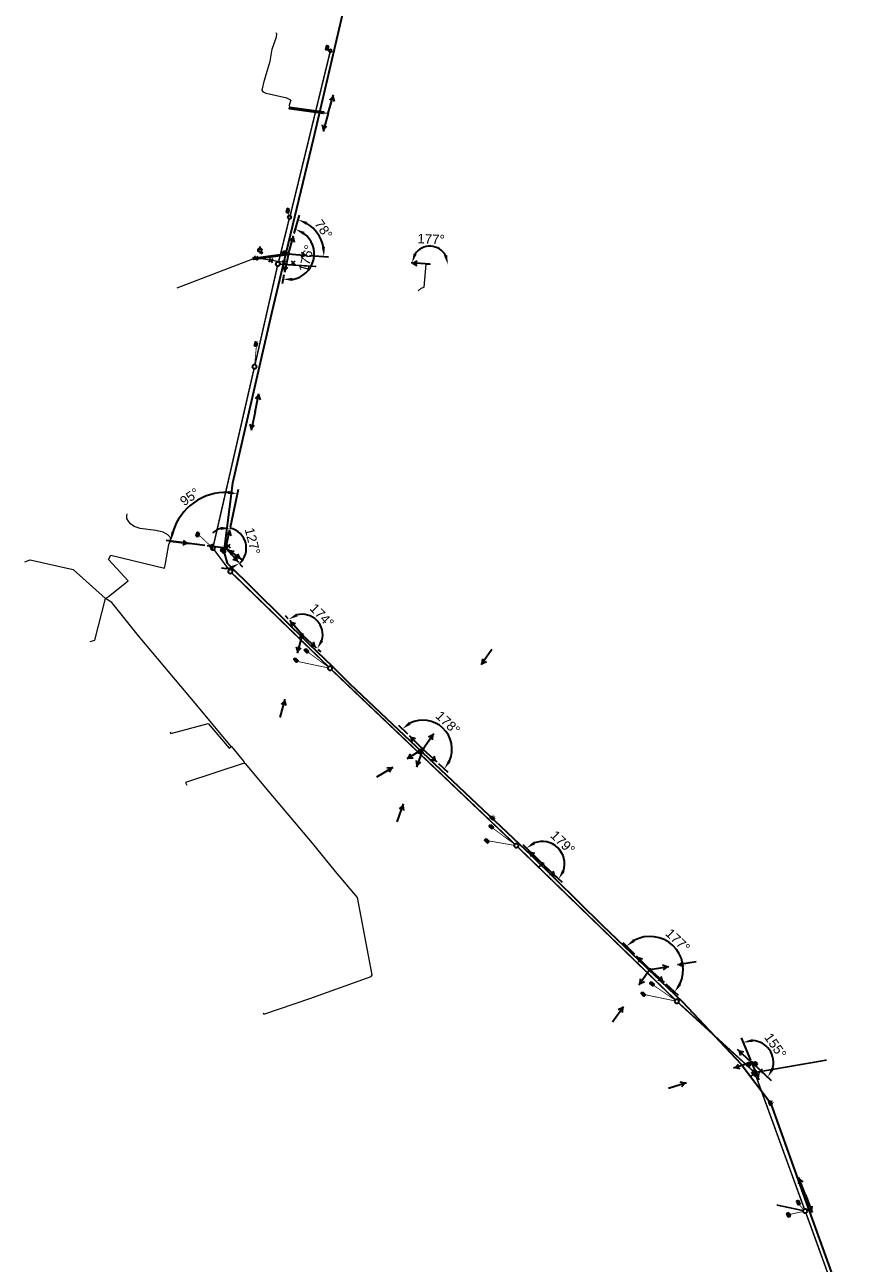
# Model space of a CAD drawing. Header units: metres. Extents: x 6536102 to 6570154, y 5559884 to 5568618.
# Tile 3 of 40: x 6536102 to 6536325, y 5564052 to 5564380. Entities that reach past the tile are written whole.
import ezdxf
from ezdxf.lldxf.tags import DXFTag

# ---------------------------------------------------------------- set-up
doc = ezdxf.new("R2010")
doc.units = ezdxf.units.M
for name, color, linetype in [('$KD', 7, 'Continuous'), ('$WODOCIAG', 7, 'Continuous'), ('_ABS_ELE', 7, 'Continuous'), ('ELE TD', 7, 'Continuous'), ('i-Kanalizacja deszczowa', 6, 'Continuous'), ('kanal_tech', 30, 'Continuous')]:
    doc.layers.add(name, color=color, linetype=linetype)
for name, color, linetype, lineweight in [('@kanal.tech', 7, 'Continuous', 30), ('_OSW_Slupy', 200, 'Continuous', 30), ('ELE', 7, 'Continuous', 35), ('ELE_TD', 7, 'Continuous', 35)]:
    doc.layers.add(name, color=color, linetype=linetype, lineweight=lineweight)
doc.styles.add('obrocony', font='arial.ttf')
doc.styles.get("Standard").update_dxf_attribs({"font": 'arial.ttf'})
doc.styles.add('TEKST_LINI', font='arial.ttf')
tags = doc.linetypes.add('KANAL_TECHNOLOGICZNY', pattern='A,5,-1.5,["KT",TEKST_LINI,S=1.5,R=0,X=-1.17,Y=-0.75],-1.5', length=8).pattern_tags.tags
tags[6] = DXFTag(74, 10)
tags = doc.linetypes.add('KANALIZACJA_DESZCZOWA', pattern='A,5,-1.5,["KD",TEKST_LINI,S=1.5,R=0,X=-1.17,Y=-0.75],-2', length=8.5).pattern_tags.tags
tags[6] = DXFTag(74, 10)
tags = doc.linetypes.add('NISKIE_NAPIECIE', pattern='A,5,-1.5,["nN",TEKST_LINI,S=1.5,R=0,X=-1.17,Y=-0.75],-1.5', length=8).pattern_tags.tags
tags[6] = DXFTag(74, 10)
tags = doc.linetypes.add('WODOCIAG', pattern='A,5,-1.5,["W",TEKST_LINI,S=1.5,R=0,X=-1.17,Y=-0.75],-1', length=7.5).pattern_tags.tags
tags[6] = DXFTag(74, 10)
doc.dimstyles.new('ISO-25', dxfattribs={"dimtxt": 2.5, "dimasz": 2.5, "dimexe": 1.25, "dimexo": 0.625, "dimtad": 1, "dimtxsty": 'Standard', "dimcen": 2.5, "dimadec": 0, "dimazin": 0, "dimtfac": 1, "dimtmove": 0, "dimatfit": 3, "dimfxl": 1, "dimarcsym": 0})

# ---------------------------------------------------------------- blocks, each defined once
blk = doc.blocks.new('Stanica kt')
at = {"layer": 'kanal_tech', "color": 0, "linetype": 'KANAL_TECHNOLOGICZNY', "lineweight": 35}
blk.add_lwpolyline([(6536186.8, 5564386.45), (6536178.22, 5564349.36), (6536171.07, 5564319.66), (6536167.2, 5564303.38), (6536156.88, 5564258.5), (6536154.59, 5564240.51), (6536155.45, 5564237.4), (6536177.14, 5564215.99), (6536183.09, 5564210.25), (6536187.87, 5564205.48), (6536235.83, 5564160.21), (6536254.61, 5564141.7), (6536275.84, 5564121.44), (6536291.39, 5564105), (6536299.12, 5564094.77), (6536308.58, 5564068.45), (6536322.75, 5564029.07)], dxfattribs=at)
at = {"layer": 'kanal_tech', "color": 0, "lineweight": 35, "ltscale": 2}
for points in [[(6536154.67, 5564241.17), (6536154.94, 5564240.21), (6536154.46, 5564240.07), (6536154.19, 5564241.03)], [(6536225.35, 5564170.61), (6536226.1, 5564169.94), (6536225.76, 5564169.57), (6536225.02, 5564170.23)], [(6536299.1, 5564095.33), (6536299.51, 5564094.41), (6536299.05, 5564094.21), (6536298.65, 5564095.13)]]:
    blk.add_lwpolyline(points, close=True, dxfattribs=at)
at = {"layer": 'kanal_tech', "color": 0, "lineweight": 35, "char_height": 0.5, "attachment_point": 5, "style": 'obrocony'}
for s, insert, rotation in [('S5', (6536155.14, 5564240.79), 286.1675), ('S6', (6536225.96, 5564170.54), 318.3439), ('S7', (6536299.63, 5564095.01), 293.7903)]:
    blk.add_mtext_dynamic_manual_height_columns(s, width=12.6641, gutter_width=10, heights=[0], dxfattribs=dict(at, insert=insert, rotation=rotation))
blk = doc.blocks.new('wehf9uwegbf9uwb')
at = {"layer": '$WODOCIAG', "color": 18, "lineweight": 30, "ltscale": 5, "true_color": 0x000000}
for points in [[(6536164.7, 5564319.71), (6536164.53, 5564319.24), (6536164.06, 5564319.41)], [(6536164.32, 5564319.69), (6536164.53, 5564319.24)]]:
    blk.add_lwpolyline(points, dxfattribs=at)
at = {"layer": '$WODOCIAG', "color": 18, "linetype": 'WODOCIAG', "lineweight": 30, "true_color": 0x000000}
blk.add_lwpolyline([(6536164.11, 5564320.14), (6536164.19, 5564321.08)], dxfattribs=at)
at = {"layer": '$WODOCIAG', "color": 18, "lineweight": 30, "ltscale": 5, "true_color": 0x000000}
blk.add_circle((6536164.11, 5564320.14), 0.5, dxfattribs=at)
blk = doc.blocks.new('A$C26590D9D')
at = {"layer": 'i-Kanalizacja deszczowa', "color": 18, "lineweight": 40, "true_color": 0x000000, "elevation": 10.26}
blk.add_lwpolyline([(0, 0.49), (0.98, 0.7), (1.08, 0.21), (0.1, 0), (0, 0.49)], close=True, dxfattribs=at)
for points in [[(0.32, 0.56), (0.42, 0.07)], [(0.66, 0.63), (0.76, 0.14)]]:
    blk.add_lwpolyline(points, dxfattribs=at)
blk = doc.blocks.new('eiy9cgw97efcvg')
at = {"layer": '$KD', "color": 18, "linetype": 'KANALIZACJA_DESZCZOWA', "true_color": 0x000000}
for points, const_width in [([(6536172.11, 5564329.18), (6536182.68, 5564372.5)], 0.4), ([(6536182.55, 5564373.01), (6536182.12, 5564373.46)], 0.2), ([(6536171.62, 5564330.01), (6536171.83, 5564329.21)], 0.2), ([(6536169.01, 5564316.83), (6536171.86, 5564328.43)], 0.4), ([(6536162.8, 5564289.8), (6536168.76, 5564315.97)], 0.4), ([(6536169.26, 5564316.39), (6536178.99, 5564315.8)], 0.4), ([(6536162.72, 5564289.82), (6536163.18, 5564294.75)], 0.2), ([(6536151.78, 5564241.88), (6536162.57, 5564288.83)], 0.4), ([(6536151.3, 5564241.73), (6536147.91, 5564244.9)], 0.2), ([(6536151.97, 5564240.99), (6536155.99, 5564235.59)], 0.4), ([(6536156.65, 5564234.84), (6536182.3, 5564209.96)], 0.4), ([(6536173.99, 5564211.44), (6536182.16, 5564209.72)], 0.2), ([(6536182.25, 5564209.91), (6536176.76, 5564213.92)], 0.2), ([(6536183.02, 5564209.27), (6536231.55, 5564163.1)], 0.4), ([(6536225.64, 5564167.42), (6536231.51, 5564163.06)], 0.2), ([(6536231.41, 5564162.82), (6536224.39, 5564164.05)], 0.2), ([(6536232.27, 5564162.41), (6536273.98, 5564121.96)], 0.4), ([(6536273.93, 5564121.9), (6536268.15, 5564125.89)], 0.2), ([(6536266.01, 5564123.35), (6536273.85, 5564121.72)], 0.2), ([(6536274.72, 5564121.28), (6536294.57, 5564103.14)], 0.4), ([(6536313.99, 5564106.09), (6536295.44, 5564102.88)], 0.4), ([(6536295.11, 5564102.33), (6536308.11, 5564066.66)], 0.4), ([(6536307.79, 5564066.3), (6536300.74, 5564067.79)], 0.4), ([(6536307.91, 5564066.53), (6536306.64, 5564067.96)], 0.2), ([(6536304.12, 5564065.27), (6536307.79, 5564066.08)], 0.2), ([(6536308.47, 5564065.73), (6536325.3, 5564019.4)], 0.4)]:
    blk.add_lwpolyline(points, dxfattribs=dict(at, const_width=const_width))
at = {"layer": '$KD', "color": 18, "true_color": 0x000000}
for centre, radius in [((6536182.76, 5564372.79), 0.4), ((6536182.76, 5564372.79), 0.3), ((6536171.94, 5564328.82), 0.5), ((6536171.94, 5564328.82), 0.4), ((6536168.87, 5564316.46, 250.1), 0.6), ((6536168.87, 5564316.46, 250.1), 0.5), ((6536162.67, 5564289.32), 0.6), ((6536162.67, 5564289.32), 0.5), ((6536151.67, 5564241.39), 0.6), ((6536151.67, 5564241.39), 0.5), ((6536156.29, 5564235.19), 0.6), ((6536156.29, 5564235.19), 0.5), ((6536182.65, 5564209.62), 0.6), ((6536182.65, 5564209.62), 0.5), ((6536231.91, 5564162.76), 0.6), ((6536231.91, 5564162.76), 0.5), ((6536274.34, 5564121.61), 0.6), ((6536274.34, 5564121.61), 0.5), ((6536294.94, 5564102.8), 0.6), ((6536294.94, 5564102.8), 0.5), ((6536308.28, 5564066.19), 0.6), ((6536308.28, 5564066.19), 0.5)]:
    blk.add_circle(centre, radius, dxfattribs=at)
at = {"layer": '$KD', "color": 18, "ltscale": 5, "true_color": 0x000000}
for p, rotation in [((6536181.81, 5564374.24, -10.26), 244.4624200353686), ((6536171.41, 5564331.19, -260.46), 244.4624200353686), ((6536162.97, 5564295.93, -10.26), 244.4624200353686), ((6536147.61, 5564245.61, -10.26), 242.0408525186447), ((6536175.82, 5564214.51, -10.26), 304.3731615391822), ((6536173.06, 5564212.07, -10.26), 302.0663688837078), ((6536224.69, 5564168.01, -10.26), 304.3731615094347), ((6536223.5, 5564164.28, -10.26), 302.0663688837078), ((6536267.2, 5564126.49, -10.26), 304.094928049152), ((6536264.9, 5564123.81, -10.26), 302.0663688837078), ((6536306.06, 5564068.93, -10.26), 277.4651878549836), ((6536303.47, 5564065.68, -10.26), 277.4651878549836)]:
    blk.add_blockref('A$C26590D9D', p, dxfattribs=dict(at, rotation=rotation))
blk = doc.blocks.new('Kier. nap nN')
at = {"color": 0, "linetype": 'Continuous', "lineweight": -2, "flags": 128}
for points in [[(0, 0), (5, 0)], [(4.5, 0), (3.42, 0.62)], [(4.5, 0), (3.42, -0.62)]]:
    blk.add_lwpolyline(points, dxfattribs=at)
blk = doc.blocks.new('likwidacja')
at = {"color": 0, "linetype": 'Continuous', "lineweight": -2, "flags": 128}
for points in [[(-0.5, 0.5), (0.5, -0.5)], [(-0.5, -0.5), (0.5, 0.5)]]:
    blk.add_lwpolyline(points, dxfattribs=at)
blk = doc.blocks.new('*U221')
at = {"layer": 'ELE TD', "color": 0, "linetype": 'Continuous', "lineweight": 35, "rotation": 6.65506611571e-05}
blk.add_blockref('likwidacja', (0, 0), dxfattribs=at)
blk = doc.blocks.new('*U216')
at = {"color": 0, "linetype": 'ByBlock', "lineweight": -2, "transparency": 16777216}
blk.add_blockref('*U221', (0, 0), dxfattribs=at)
blk = doc.blocks.new('*U217')
at = {"color": 0, "linetype": 'ByBlock', "lineweight": -2, "transparency": 16777216, "rotation": 350.8310946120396}
for p in [(6536163.08, 5564318.05), (6536167.03, 5564317.41)]:
    blk.add_blockref('*U216', p, dxfattribs=at)
blk = doc.blocks.new('*D252')
at = {"layer": 'Defpoints', "color": 0, "lineweight": -2, "transparency": 16777216}
for p, q in [((6536293.89, 5564106.05), (6536291.43, 5564111.95)), ((6536294.59, 5564105.05), (6536299.32, 5564100.73))]:
    blk.add_line(p, q, dxfattribs=at)
blk.add_arc((6536294.13, 5564105.47), 5.77, 342.5914, 87.5947, dxfattribs=at)
at = {"layer": 'Defpoints', "color": 0, "lineweight": 50, "transparency": 16777216}
for p in [(6536290.44, 5564108.84), (6536299.83, 5564106.4), (6536294.13, 5564105.47), (6536294.13, 5564105.47), (6536296.05, 5564100.85)]:
    blk.add_point(p, dxfattribs=at)
for points in [[(6536294.45, 5564110.83), (6536294.3, 5564111.65), (6536291.91, 5564110.8)], [(6536300, 5564103.53), (6536299.28, 5564103.95), (6536298.39, 5564101.58)]]:
    blk.add_solid(points, dxfattribs=at)
at = {"layer": 'Defpoints', "color": 0, "transparency": 16777216, "insert": (6536300.41, 5564109.88), "char_height": 2.5, "attachment_point": 5, "rotation": 305.093}
blk.add_mtext('155°', dxfattribs=at)
blk = doc.blocks.new('*D253')
at = {"layer": 'Defpoints', "color": 0, "lineweight": -2, "transparency": 16777216}
for p, q in [((6536263.27, 5564133.95), (6536260.14, 5564137.05)), ((6536271.43, 5564126.21), (6536274.71, 5564123.25))]:
    blk.add_line(p, q, dxfattribs=at)
blk.add_arc((6536267.26, 5564129.98), 8.78, 334.2735, 118.8436, dxfattribs=at)
at = {"layer": 'Defpoints', "color": 0, "lineweight": 50, "transparency": 16777216}
for p in [(6536269.37, 5564138.51), (6536263.71, 5564133.51), (6536267.26, 5564129.98), (6536267.26, 5564129.98), (6536270.97, 5564126.63)]:
    blk.add_point(p, dxfattribs=at)
for points in [[(6536263.28, 5564137.34), (6536262.77, 5564138.01), (6536261.03, 5564136.17)], [(6536275.52, 5564125.93), (6536274.83, 5564126.4), (6536273.78, 5564124.09)]]:
    blk.add_solid(points, dxfattribs=at)
at = {"layer": 'Defpoints', "color": 0, "transparency": 16777216, "insert": (6536274.6, 5564137.72), "char_height": 2.5, "attachment_point": 5, "rotation": 316.5585}
blk.add_mtext('177°', dxfattribs=at)
blk = doc.blocks.new('*D254')
at = {"layer": 'Defpoints', "color": 0, "lineweight": -2, "transparency": 16777216}
for p, q in [((6536238.35, 5564158.4), (6536233.69, 5564162.95)), ((6536239.25, 5564157.53), (6536244, 5564153.07))]:
    blk.add_line(p, q, dxfattribs=at)
blk.add_arc((6536238.79, 5564157.96), 5.89, 341.3028, 111.1397, dxfattribs=at)
at = {"layer": 'Defpoints', "color": 0, "lineweight": 50, "transparency": 16777216}
for p in [(6536235.15, 5564161.38), (6536244.44, 5564159.63), (6536238.79, 5564157.96), (6536238.79, 5564157.96), (6536242.37, 5564154.47)]:
    blk.add_point(p, dxfattribs=at)
for points in [[(6536236.9, 5564163.11), (6536236.44, 5564163.8), (6536234.58, 5564162.08)], [(6536244.73, 5564155.86), (6536244.02, 5564156.29), (6536243.09, 5564153.93)]]:
    blk.add_solid(points, dxfattribs=at)
at = {"layer": 'Defpoints', "color": 0, "transparency": 16777216, "insert": (6536244.18, 5564163.59), "char_height": 2.5, "attachment_point": 5, "rotation": 316.2212}
blk.add_mtext('179°', dxfattribs=at)
blk = doc.blocks.new('*D255')
at = {"layer": 'Defpoints', "color": 0, "lineweight": -2, "transparency": 16777216}
for p, q in [((6536203.2, 5564192.17), (6536200.84, 5564194.47)), ((6536211.37, 5564184.43), (6536213.8, 5564182.2))]:
    blk.add_line(p, q, dxfattribs=at)
blk.add_arc((6536207.23, 5564188.24), 7.67, 336.1585, 116.9552, dxfattribs=at)
at = {"layer": 'Defpoints', "color": 0, "lineweight": 50, "transparency": 16777216}
for p in [(6536203.65, 5564191.73, 0.75), (6536207.23, 5564188.24, 0.75), (6536207.23, 5564188.24, 0.75), (6536214.57, 5564190.46), (6536210.91, 5564184.85, 0.75)]:
    blk.add_point(p, dxfattribs=at)
for points in [[(6536203.99, 5564194.74), (6536203.5, 5564195.41), (6536201.73, 5564193.6)], [(6536214.59, 5564184.91), (6536213.9, 5564185.36), (6536212.88, 5564183.04)]]:
    blk.add_solid(points, dxfattribs=at)
at = {"layer": 'Defpoints', "color": 0, "transparency": 16777216, "insert": (6536213.81, 5564195.19), "char_height": 2.5, "attachment_point": 5, "rotation": 316.5569}
blk.add_mtext('178°', dxfattribs=at)
blk = doc.blocks.new('*D256')
at = {"layer": 'Defpoints', "color": 0, "lineweight": -2, "transparency": 16777216}
for p, q in [((6536171.57, 5564222.69), (6536170.88, 5564223.48)), ((6536179.45, 5564214.62), (6536180.19, 5564213.94))]:
    blk.add_line(p, q, dxfattribs=at)
blk.add_arc((6536175.28, 5564218.46), 5.43, 343.9996, 104.6123, dxfattribs=at)
at = {"layer": 'Defpoints', "color": 0, "lineweight": 50, "transparency": 16777216}
for p in [(6536171.98, 5564222.22, 0.75), (6536175.28, 5564218.46, 0.75), (6536175.31, 5564218.43, 0.75), (6536180.51, 5564219.89), (6536178.99, 5564215.04, 0.75)]:
    blk.add_point(p, dxfattribs=at)
for points in [[(6536174.11, 5564223.34), (6536173.72, 5564224.08), (6536171.7, 5564222.54)], [(6536180.86, 5564216.76), (6536180.13, 5564217.17), (6536179.27, 5564214.78)]]:
    blk.add_solid(points, dxfattribs=at)
at = {"layer": 'Defpoints', "color": 0, "transparency": 16777216, "insert": (6536180.51, 5564223.56), "char_height": 2.5, "attachment_point": 5, "rotation": 314.3059}
blk.add_mtext('174°', dxfattribs=at)
blk = doc.blocks.new('*D257')
at = {"layer": 'Defpoints', "color": 0, "lineweight": -2, "transparency": 16777216}
for p, q in [((6536156.32, 5564246.89), (6536156.53, 5564247.87)), ((6536158.84, 5564237.16), (6536159.51, 5564236.4))]:
    blk.add_line(p, q, dxfattribs=at)
for start, end in [(104.7878, 131.6615), (311.185, 77.914), (257.4375, 284.3112)]:
    blk.add_arc((6536155.14, 5564241.39), 5.38, start, end, dxfattribs=at)
at = {"layer": 'Defpoints', "color": 0, "lineweight": 50, "transparency": 16777216}
for p in [(6536156.19, 5564246.28), (6536155.14, 5564241.39), (6536155.14, 5564241.39), (6536160.48, 5564240.77), (6536158.43, 5564237.63)]:
    blk.add_point(p, dxfattribs=at)
for points in [[(6536153.76, 5564247.01), (6536153.78, 5564246.17), (6536156.27, 5564246.65)], [(6536156.28, 5564236.55), (6536156.66, 5564235.81), (6536158.68, 5564237.34)]]:
    blk.add_solid(points, dxfattribs=at)
at = {"layer": 'Defpoints', "color": 0, "transparency": 16777216, "insert": (6536162.17, 5564243.21), "char_height": 2.5, "attachment_point": 5, "rotation": 284.5495}
blk.add_mtext('127°', dxfattribs=at)
blk = doc.blocks.new('*D258')
at = {"layer": 'Defpoints', "color": 0, "lineweight": -2, "transparency": 16777216}
for p, q in [((6536156.32, 5564246.89), (6536158.48, 5564256.98)), ((6536149.56, 5564242.09), (6536139.32, 5564243.37))]:
    blk.add_line(p, q, dxfattribs=at)
blk.add_arc((6536155.14, 5564241.39), 14.7, 87.6717, 163.1068, dxfattribs=at)
at = {"layer": 'Defpoints', "color": 0, "lineweight": 50, "transparency": 16777216}
for p in [(6536150.22, 5564255.24), (6536156.19, 5564246.28), (6536150.18, 5564242.01), (6536155.14, 5564241.39), (6536155.14, 5564241.39)]:
    blk.add_point(p, dxfattribs=at)
for points in [[(6536155.79, 5564256.49), (6536155.68, 5564255.66), (6536158.22, 5564255.76)], [(6536141.48, 5564245.57), (6536140.67, 5564245.75), (6536140.56, 5564243.22)]]:
    blk.add_solid(points, dxfattribs=at)
at = {"layer": 'Defpoints', "color": 0, "transparency": 16777216, "insert": (6536145.53, 5564254.92), "char_height": 2.5, "attachment_point": 5, "rotation": 35.3892}
blk.add_mtext('95°', dxfattribs=at)
blk = doc.blocks.new('*D259')
at = {"layer": 'Defpoints', "color": 0, "lineweight": -2, "transparency": 16777216}
for p, q in [((6536173.17, 5564324.52), (6536173.84, 5564326.87)), ((6536170.47, 5564313.6), (6536169.96, 5564311.21))]:
    blk.add_line(p, q, dxfattribs=at)
blk.add_arc((6536171.64, 5564319.1), 6.82, 279.148, 53.0591, dxfattribs=at)
at = {"layer": 'Defpoints', "color": 0, "lineweight": 50, "transparency": 16777216}
for p in [(6536173, 5564323.91), (6536171.64, 5564319.1), (6536171.64, 5564319.1), (6536178.21, 5564320.92), (6536170.6, 5564314.21)]:
    blk.add_point(p, dxfattribs=at)
for points in [[(6536175.55, 5564324.18), (6536175.92, 5564324.93), (6536173.5, 5564325.67)], [(6536172.71, 5564311.95), (6536172.73, 5564312.79), (6536170.22, 5564312.43)]]:
    blk.add_solid(points, dxfattribs=at)
at = {"layer": 'Defpoints', "color": 0, "transparency": 16777216, "insert": (6536176.41, 5564317.92), "char_height": 2.5, "attachment_point": 5, "rotation": 76.1036}
blk.add_mtext('176°', dxfattribs=at)
blk = doc.blocks.new('*D260')
at = {"layer": 'Defpoints', "color": 0, "lineweight": -2, "transparency": 16777216}
for p, q in [((6536173.17, 5564324.52), (6536174.55, 5564329.38)), ((6536177.25, 5564318.7), (6536182.29, 5564318.33))]:
    blk.add_line(p, q, dxfattribs=at)
blk.add_arc((6536171.64, 5564319.1), 9.43, 11.0863, 58.9473, dxfattribs=at)
at = {"layer": 'Defpoints', "color": 0, "lineweight": 50, "transparency": 16777216}
for p in [(6536177.94, 5564326.12), (6536173, 5564323.91), (6536171.64, 5564319.1), (6536171.64, 5564319.1), (6536176.62, 5564318.74)]:
    blk.add_point(p, dxfattribs=at)
for points in [[(6536176.34, 5564326.8), (6536176.67, 5564327.57), (6536174.21, 5564328.18)], [(6536181.31, 5564320.94), (6536180.48, 5564320.89), (6536181.04, 5564318.42)]]:
    blk.add_solid(points, dxfattribs=at)
at = {"layer": 'Defpoints', "color": 0, "transparency": 16777216, "insert": (6536180.92, 5564325.61), "char_height": 2.5, "attachment_point": 5, "rotation": 305.0168}
blk.add_mtext('78°', dxfattribs=at)
blk = doc.blocks.new('Rura 110')
at = {"color": 0, "linetype": 'Continuous', "lineweight": 35}
blk.add_lwpolyline([(-0.5, 0.2), (0.5, 0.2), (0.5, -0.2), (-0.5, -0.2)], close=True, dxfattribs=at)
blk = doc.blocks.new('Słup')
at = {"linetype": 'Continuous', "lineweight": -2}
h = blk.add_hatch(color=0, dxfattribs=at)
h.dxf.hatch_style = 1
h.paths.add_polyline_path([(0.25, 0, 1), (-0.25, 0, 1)])
at = {"color": 0, "linetype": 'Continuous', "lineweight": -2}
blk.add_circle((0, 0), 0.25, dxfattribs=at)
blk = doc.blocks.new('oprawa oświetleniowa')
at = {"layer": '_OSW_Slupy', "lineweight": 35}
h = blk.add_hatch(color=0, dxfattribs=at)
h.dxf.hatch_style = 1
h.paths.add_polyline_path([(6536980.47, 5563295.93, 1), (6536980.05, 5563296.2, 1)])
h = blk.add_hatch(color=0, dxfattribs=at)
h.dxf.hatch_style = 1
h.paths.add_polyline_path([(6536980.47, 5563295.93, 1), (6536980.05, 5563296.2, 1)])
at = {"layer": '_OSW_Slupy', "lineweight": 35, "true_color": 0xffffff}
h = blk.add_hatch(color=7, dxfattribs=at)
h.dxf.hatch_style = 1
h.paths.add_polyline_path([(6536981.15, 5563295.58, 0.18856), (6536981.51, 5563295.63, -0.34641), (6536981.51, 5563296.5, 0.075571), (6536981.37, 5563296.55, 1)])
h = blk.add_hatch(color=7, dxfattribs=at)
h.dxf.hatch_style = 1
h.paths.add_polyline_path([(6536981.15, 5563295.58, 0.18856), (6536981.51, 5563295.63, -0.34641), (6536981.51, 5563296.5, 0.075571), (6536981.37, 5563296.55, 1)])
at = {"layer": '_OSW_Slupy', "lineweight": 35}
h = blk.add_hatch(color=7, dxfattribs=at)
h.dxf.hatch_style = 1
h.paths.add_polyline_path([(6536981.51, 5563296.5, 0.34641), (6536981.51, 5563295.63, 0.57735)])
h = blk.add_hatch(color=7, dxfattribs=at)
h.dxf.hatch_style = 1
h.paths.add_polyline_path([(6536981.51, 5563296.5, 0.34641), (6536981.51, 5563295.63, 0.57735)])
at = {"layer": '_OSW_Slupy', "color": 7, "lineweight": 35}
blk.add_line((6536980.76, 5563296.07), (6536980.26, 5563296.07), dxfattribs=at)
blk.add_line((6536980.76, 5563296.07), (6536980.26, 5563296.07), dxfattribs=at)
at = {"layer": '_OSW_Slupy', "color": 7, "lineweight": 35, "ltscale": 5}
blk.add_circle((6536980.26, 5563296.07), 0.25, dxfattribs=at)
blk.add_circle((6536980.26, 5563296.07), 0.25, dxfattribs=at)
at = {"layer": '_OSW_Slupy', "color": 7, "lineweight": 35}
blk.add_circle((6536981.26, 5563296.07), 0.5, dxfattribs=at)
blk.add_circle((6536981.26, 5563296.07), 0.5, dxfattribs=at)
at = {"layer": '_OSW_Slupy', "color": 0, "linetype": 'Continuous', "lineweight": 35, "rotation": 147.4768100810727}
blk.add_blockref('Słup', (6536980.26, 5563296.07), dxfattribs=at)
blk = doc.blocks.new('*D276')
at = {"layer": 'Defpoints', "color": 0, "lineweight": -2, "transparency": 16777216}
blk.add_arc((6536209.06, 5564316.39), 4.76, 29.2856, 145.4238, dxfattribs=at)
at = {"layer": 'Defpoints', "color": 0, "lineweight": 50, "transparency": 16777216}
for p in [(6536211.59, 5564320.42), (6536204.07, 5564316.75), (6536209.06, 5564316.39), (6536209.81, 5564316.38), (6536214.81, 5564316.28)]:
    blk.add_point(p, dxfattribs=at)
for points in [[(6536205.53, 5564318.95), (6536204.75, 5564319.23), (6536204.31, 5564316.73)], [(6536213.62, 5564318.82), (6536212.81, 5564318.62), (6536213.82, 5564316.29)]]:
    blk.add_solid(points, dxfattribs=at)
at = {"layer": 'Defpoints', "color": 0, "transparency": 16777216, "insert": (6536209.37, 5564323.03), "char_height": 2.5, "attachment_point": 5, "rotation": 357.3547}
blk.add_mtext('177°', dxfattribs=at)
blk = doc.blocks.new('ougae97gdc9afe')
at = {"layer": 'ELE', "lineweight": 35}
h = blk.add_hatch(color=0, dxfattribs=at)
h.dxf.hatch_style = 1
h.paths.add_polyline_path([(6536208.81, 5564316.39, 1), (6536209.31, 5564316.39, 1)])
h = blk.add_hatch(color=0, dxfattribs=at)
h.dxf.hatch_style = 1
h.paths.add_polyline_path([(6536175.035, 5564218.469, 1), (6536175.535, 5564218.469, 1)])
h = blk.add_hatch(color=0, dxfattribs=at)
h.dxf.hatch_style = 1
h.paths.add_polyline_path([(6536175.035, 5564218.469, 1), (6536175.535, 5564218.469, 1)])
h = blk.add_hatch(color=0, dxfattribs=at)
h.dxf.hatch_style = 1
h.paths.add_polyline_path([(6536238.556, 5564157.974, 1), (6536239.056, 5564157.974, 1)])
h = blk.add_hatch(color=0, dxfattribs=at)
h.dxf.hatch_style = 1
h.paths.add_polyline_path([(6536238.556, 5564157.974, 1), (6536239.056, 5564157.974, 1)])
h = blk.add_hatch(color=0, dxfattribs=at)
h.dxf.hatch_style = 1
h.paths.add_polyline_path([(6536267.008, 5564129.986, 1), (6536267.508, 5564129.986, 1)])
h = blk.add_hatch(color=0, dxfattribs=at)
h.dxf.hatch_style = 1
h.paths.add_polyline_path([(6536267.008, 5564129.986, 1), (6536267.508, 5564129.986, 1)])
at = {"layer": 'Defpoints', "color": 1, "linetype": 'Continuous', "lineweight": 18, "flags": 128}
for points in [[(6536172.27, 5564359.76), (6536171.19, 5564360.29), (6536165.75, 5564361.47), (6536165.07, 5564361.85), (6536164.74, 5564362.4), (6536165.36, 5564364.99), (6536166.8, 5564370.07), (6536167.37, 5564373.19), (6536168.51, 5564376.51), (6536168.57, 5564377.2), (6536168.37, 5564377.5)], [(6536172.27, 5564359.76), (6536171.84, 5564358.4), (6536171.92, 5564357.89), (6536172.34, 5564357.66), (6536174.52, 5564357.38), (6536178.4, 5564356.7), (6536182.16, 5564356.32)], [(6536142.2, 5564310.14), (6536162.25, 5564317.78)], [(6536170.49, 5564316.85), (6536162.25, 5564318.18), (6536162.25, 5564317.78)], [(6536206, 5564309.33), (6536206.77, 5564310.11), (6536207.51, 5564310.34), (6536208.1, 5564316.45), (6536209.06, 5564316.39)], [(6536140.44, 5564243.5), (6536140.45, 5564244.18), (6536139.79, 5564244.86), (6536138.52, 5564245.57), (6536136.58, 5564246.07), (6536132.43, 5564246.6), (6536130.86, 5564247.08), (6536129.89, 5564247.81), (6536129.32, 5564248.49), (6536128.93, 5564249.22), (6536128.89, 5564249.93), (6536128.98, 5564250.47)], [(6536123.26, 5564228.08), (6536124.06, 5564228.55), (6536129.31, 5564232.75), (6536124.09, 5564238.35), (6536124.73, 5564239.49), (6536138.88, 5564236.05), (6536139.19, 5564237.34), (6536140.06, 5564242.36), (6536140.44, 5564243.5)], [(6536101.93, 5564237.77), (6536103.35, 5564238.25), (6536114.72, 5564235.7), (6536123.26, 5564228.08)], [(6536119.27, 5564216.73), (6536120.5, 5564217.07), (6536123.26, 5564228.08)], [(6536156.24, 5564188.68), (6536156.5, 5564188.92), (6536146.55, 5564200.93), (6536140.79, 5564207.72), (6536132.05, 5564218.2), (6536124.98, 5564227), (6536123.26, 5564228.08)], [(6536140.36, 5564192.83), (6536140.55, 5564192.36), (6536150.39, 5564195.06), (6536155.95, 5564188.52), (6536156.24, 5564188.68)], [(6536159.83, 5564185.11), (6536156.62, 5564189.03), (6536156.24, 5564188.68)], [(6536159.83, 5564185.11), (6536159.93, 5564184.58), (6536160.33, 5564184.5)], [(6536159.93, 5564184.58), (6536144.46, 5564179.45), (6536144.77, 5564178.72)], [(6536164.97, 5564118.61), (6536165.18, 5564118.24), (6536177.34, 5564122.38), (6536193.55, 5564128.15), (6536193.79, 5564128.62), (6536189.95, 5564149.01), (6536184.13, 5564155.93), (6536177.99, 5564163.41), (6536166.53, 5564176.99), (6536160.33, 5564184.5)]]:
    blk.add_lwpolyline(points, dxfattribs=at)
at = {"layer": 'Defpoints', "color": 6, "linetype": 'Continuous', "lineweight": 18}
blk.add_lwpolyline([(6536170.49, 5564316.85), (6536163.084, 5564318.045)], dxfattribs=at)
at = {"layer": 'ELE', "color": 7, "lineweight": 35, "ltscale": 5}
for centre in [(6536175.285, 5564218.469, 0.751), (6536175.285, 5564218.469, 0.751), (6536238.806, 5564157.974), (6536238.806, 5564157.974), (6536267.258, 5564129.986), (6536267.258, 5564129.986)]:
    blk.add_circle(centre, 0.25, dxfattribs=at)
at = {"layer": 'ELE_TD', "color": 7, "linetype": 'NISKIE_NAPIECIE', "lineweight": 35}
blk.add_lwpolyline([(6536162.25, 5564317.78), (6536171.637, 5564319.104)], dxfattribs=at)
blk.add_blockref('*U217', (0, 0))
at = {"layer": '_ABS_ELE', "color": 7, "linetype": 'Continuous', "lineweight": 35, "xscale": 9}
for p, rotation in [((6536176.421, 5564357.065), 352.1842786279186), ((6536166.943, 5564318.442), 8.027654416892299)]:
    blk.add_blockref('Rura 110', p, dxfattribs=dict(at, rotation=rotation))
at = {"layer": '_OSW_Slupy', "color": 7, "lineweight": 30}
for p, rotation in [((14252564.446, 9324592.497), 165.5809853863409), ((9059350.398, 13768865.676), 212.5061536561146), ((7565036.524, 14086153.05, 0.751), 222.716740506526), ((9057112.89, 13769460.232), 212.5227488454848), ((-1583007.586, 2778551.017), 338.5365311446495)]:
    blk.add_blockref('oprawa oświetleniowa', p, dxfattribs=dict(at, rotation=rotation))
at = {"layer": 'ELE TD', "color": 0, "linetype": 'Continuous', "lineweight": 35}
for p, rotation in [((6536182.16, 5564356.32), 73.63356221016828), ((6536182.16, 5564356.32), 254.2109090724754), ((6536171.637, 5564319.104), 74.18114444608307), ((6536171.637, 5564319.104), 355.8524265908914), ((6536209.06, 5564316.39), 175.852426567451), ((6536162.829, 5564277.353, 249.871), 78.08782831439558), ((6536162.829, 5564277.353, 249.871), 257.9316846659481), ((6536155.14, 5564241.39), 77.91400058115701), ((6536175.276, 5564218.464, 0.751), 131.2451547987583), ((6536207.227, 5564188.238, 0.751), 135.7044267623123), ((6536207.227, 5564188.238, 0.751), 250.3495177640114), ((6536200.375, 5564169.05), 70.34953823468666), ((6536238.794, 5564157.962), 136.795262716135), ((6536267.259, 5564129.983), 135.2061320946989), ((6536294.131, 5564105.47), 137.5831294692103), ((6536294.131, 5564105.47), 197.2595886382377), ((6536294.131, 5564105.47), 292.6029282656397), ((6536272.129, 5564098.634), 17.25959162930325), ((6536308.41, 5564070.49), 112.2057251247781), ((6536308.41, 5564070.49), 289.9228897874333)]:
    blk.add_blockref('Kier. nap nN', p, dxfattribs=dict(at, rotation=rotation))
for p, xscale, rotation in [((6536171.637, 5564319.104), -1, 78.02600392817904), ((6536140.43, 5564243.23), -1, 172.8706751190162), ((6536155.14, 5564241.39), -1, 352.8644785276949), ((6536155.14, 5564241.39), -1, 131.1849985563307), ((6536155.14, 5564241.39), -1, 143.5675550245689), ((6536159.65, 5564238.06), -1, 323.5593534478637), ((6536175.27, 5564218.477, 0.751), -1, 75.14873093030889), ((6536175.311, 5564218.43, 0.751), -1, 137.3667175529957), ((6536225.48, 5564214.6), -0.9999999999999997, 55.3006789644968), ((6536169.475, 5564196.621), -0.9999999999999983, 255.1278236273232), ((6536207.227, 5564188.238, 0.751), -1, 235.3003108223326), ((6536207.227, 5564188.238, 0.751), -1, 30.75295350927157), ((6536207.227, 5564188.238, 0.751), -1, 137.4093336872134), ((6536195.014, 5564180.971), -1.000000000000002, 210.7529534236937), ((6536238.794, 5564157.962), -1, 135.6472299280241), ((6536279.487, 5564132.043), -1, 9.561633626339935), ((6536267.258, 5564129.983), -0.9999999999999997, 54.29263478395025), ((6536267.258, 5564129.983), -1, 137.9109264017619), ((6536267.268, 5564129.976), -1, 189.4716619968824), ((6536257.363, 5564116.216), -1, 234.292634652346)]:
    blk.add_blockref('Kier. nap nN', p, dxfattribs=dict(at, xscale=xscale, rotation=rotation))
for p in [(6536170.496, 5564316.861), (6536172.906, 5564316.767), (6536154.51, 5564240.85), (6536155.769, 5564241.929), (6536174.965, 5564218.137, 0.751), (6536206.811, 5564187.822, 0.751), (6536238.432, 5564157.645, 247.707), (6536267.104, 5564129.817, 247.081), (6536296.51, 5564103.24), (6536294.503, 5564102.357)]:
    blk.add_blockref('likwidacja', p, dxfattribs=at)
at = {"layer": 'Defpoints', "color": 6}
for base, line1, line2, picture, middle in [((6536177.938, 5564326.12), ((6536171.637, 5564319.104), (6536176.623, 5564318.742)), ((6536171.637, 5564319.104), (6536173, 5564323.914)), '*D260', (6536180.917, 5564325.606)), ((6536178.21, 5564320.922), ((6536171.637, 5564319.104), (6536173, 5564323.914)), ((6536171.637, 5564319.104), (6536170.599, 5564314.213)), '*D259', (6536176.411, 5564317.922)), ((6536211.594, 5564320.423), ((6536209.81, 5564316.375), (6536214.809, 5564316.275)), ((6536209.06, 5564316.39), (6536204.073, 5564316.752)), '*D276', (6536209.367, 5564323.026)), ((6536150.219, 5564255.239), ((6536155.14, 5564241.39), (6536150.179, 5564242.011)), ((6536155.14, 5564241.39), (6536156.187, 5564246.279)), '*D258', (6536145.527, 5564254.922)), ((6536160.484, 5564240.774), ((6536155.14, 5564241.39), (6536156.187, 5564246.279)), ((6536155.14, 5564241.39), (6536158.432, 5564237.627)), '*D257', (6536162.167, 5564243.214)), ((6536180.514, 5564219.893), ((6536175.311, 5564218.43, 0.751), (6536178.99, 5564215.043, 0.751)), ((6536175.276, 5564218.464, 0.751), (6536171.979, 5564222.223, 0.751)), '*D256', (6536180.509, 5564223.562)), ((6536214.572, 5564190.461), ((6536207.227, 5564188.238, 0.751), (6536203.648, 5564191.73, 0.751)), ((6536207.227, 5564188.238, 0.751), (6536210.908, 5564184.854, 0.751)), '*D255', (6536213.811, 5564195.19)), ((6536244.444, 5564159.626), ((6536238.794, 5564157.962), (6536235.15, 5564161.385)), ((6536238.794, 5564157.962), (6536242.37, 5564154.467)), '*D254', (6536244.185, 5564163.587)), ((6536269.372, 5564138.506), ((6536267.259, 5564129.983), (6536263.711, 5564133.506)), ((6536267.258, 5564129.983), (6536270.969, 5564126.632)), '*D253', (6536274.596, 5564137.722)), ((6536299.829, 5564106.399), ((6536294.131, 5564105.47), (6536290.44, 5564108.843)), ((6536294.131, 5564105.47), (6536296.053, 5564100.854)), '*D252', (6536300.411, 5564109.882))]:
    dim = blk.add_angular_dim_2l(base=base, line1=line1, line2=line2, dimstyle='ISO-25', dxfattribs=at)
    dim.commit()
    dim.dimension.update_dxf_attribs({"geometry": picture, "text_midpoint": middle})

msp = doc.modelspace()

# ---------------------------------------------------------------- block references
at = {"layer": '$KD'}
msp.add_blockref('eiy9cgw97efcvg', (0, 0), dxfattribs=at)
at = {"layer": '$WODOCIAG'}
msp.add_blockref('wehf9uwegbf9uwb', (0, 0), dxfattribs=at)
at = {"layer": '@kanal.tech', "lineweight": 30, "ltscale": 5}
msp.add_blockref('Stanica kt', (0, 0), dxfattribs=at)
at = {"layer": 'ELE_TD'}
msp.add_blockref('ougae97gdc9afe', (0, 0), dxfattribs=at)

doc.saveas('drawing.dxf')
